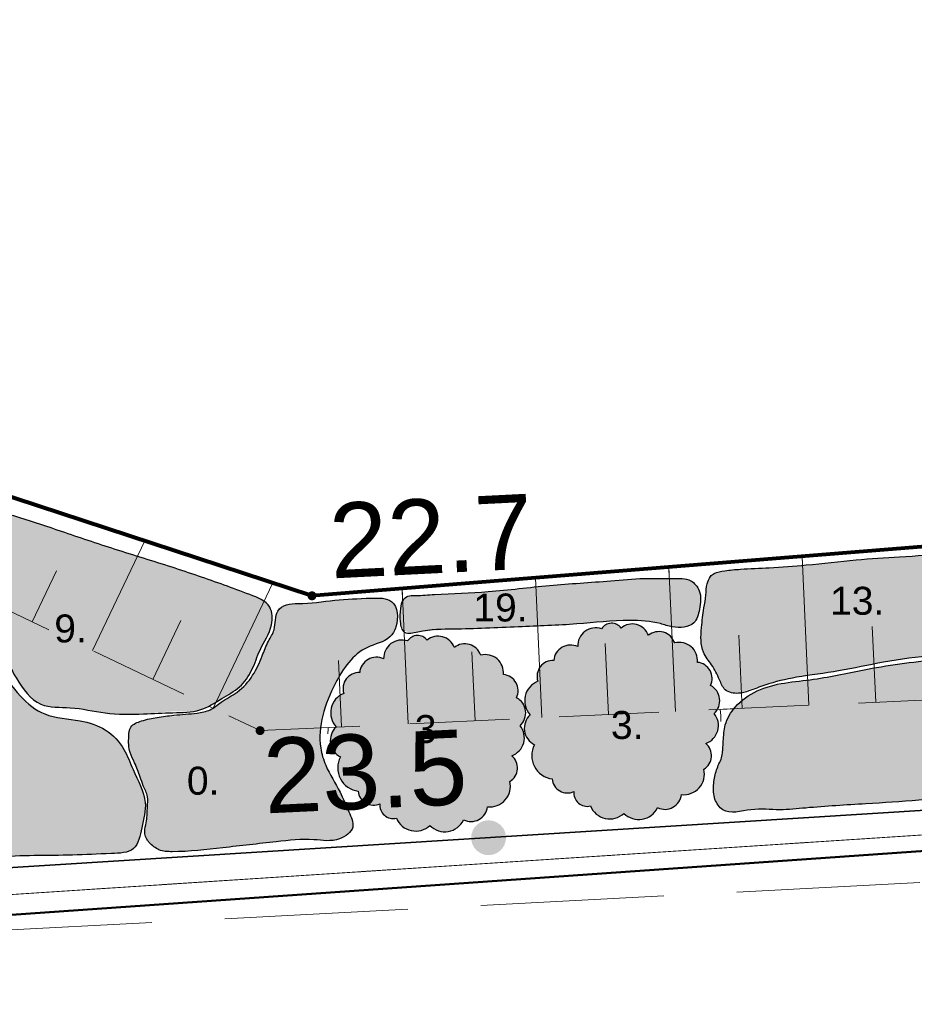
# Model space of a CAD drawing. Extents: x 5491059 to 5491327, y 5912942 to 5913063.
# Tile 35 of 49: x 5491215 to 5491224, y 5912983 to 5912992. Entities that reach past the tile are written whole.
import ezdxf

# ---------------------------------------------------------------- set-up
doc = ezdxf.new("R2010")
doc.units = 0
for name, pattern in [('ACAD_ISO10W100', [18, 12, -3, 0, -3]), ('DGN Style 3', [2.568211, 1.834436, -0.733774]), ('PRZER1-1', [1, 0.5, -0.5]), ('PRZER2-1', [1.5, 1, -0.5]), ('PRZER3-1', [2, 1.5, -0.5])]:
    doc.linetypes.add(name, pattern=pattern)
doc.layers.get('0').update_dxf_attribs({"linetype": 'CONTINUOUS'})
for name, color, linetype in [('AK_faszyna', 7, 'CONTINUOUS'), ('AK_pomocnicza', 7, 'CONTINUOUS'), ('AK_rośliny', 7, 'CONTINUOUS')]:
    doc.layers.add(name, color=color, linetype=linetype)
for name, color, linetype, lineweight in [('GESBZO', 7, 'CONTINUOUS', 50), ('GESDZI', 7, 'CONTINUOUS', 18), ('GESKKL', 82, 'CONTINUOUS', 18), ('GESUZY', 96, 'CONTINUOUS', 18), ('GSLKOG', 7, 'CONTINUOUS', 35), ('GSPWPN', 7, 'CONTINUOUS', 13), ('GSPWPN_O', 7, 'CONTINUOUS', 13), ('GSSWWS', 141, 'CONTINUOUS', 18), ('GSSZSN', 7, 'CONTINUOUS', 18)]:
    doc.layers.add(name, color=color, linetype=linetype, lineweight=lineweight)
doc.styles.add('Arial', font='arial.ttf')
doc.styles.get("Standard").update_dxf_attribs({"font": 'txt.shx'})
doc.linetypes.add('OGRODZENIE2', pattern='A,6.35,-2.54,[132,ltypeshp.shx,S=2.54,R=0,X=-2.54,Y=0],-2.54,25.4', length=36.83)

# ---------------------------------------------------------------- blocks, each defined once
blk = doc.blocks.new('D_GSPWPN1')
blk.add_hatch(color=0).paths.add_polyline_path([(-0.045, 0), (-0.043467, -0.011647), (-0.038971, -0.0225), (-0.03182, -0.03182), (-0.0225, -0.038971), (-0.011647, -0.043467), (0, -0.045), (0.011647, -0.043467), (0.0225, -0.038971), (0.03182, -0.03182), (0.038971, -0.0225), (0.043467, -0.011647), (0.045, 0), (0.043467, 0.011647), (0.038971, 0.0225), (0.03182, 0.03182), (0.0225, 0.038971), (0.011647, 0.043467), (0, 0.045), (-0.011647, 0.043467), (-0.0225, 0.038971), (-0.03182, 0.03182), (-0.038971, 0.0225), (-0.043467, 0.011647)])
blk = doc.blocks.new('D_KOLO')
blk.add_hatch(color=0).paths.add_polyline_path([(-0.175, 0), (-0.169037, -0.045293), (-0.151554, -0.0875), (-0.123744, -0.123744), (-0.0875, -0.151554), (-0.045293, -0.169037), (0, -0.175), (0.045293, -0.169037), (0.0875, -0.151554), (0.123744, -0.123744), (0.151554, -0.0875), (0.169037, -0.045293), (0.175, 0), (0.169037, 0.045293), (0.151554, 0.0875), (0.123744, 0.123744), (0.0875, 0.151554), (0.045293, 0.169037), (0, 0.175), (-0.045293, 0.169037), (-0.0875, 0.151554), (-0.123744, 0.123744), (-0.151554, 0.0875), (-0.169037, 0.045293)])

msp = doc.modelspace()

# ---------------------------------------------------------------- hatches: boundary and pattern name
at = {"layer": 'AK_rośliny', "linetype": 'Continuous', "lineweight": -3, "true_color": 0xdfd1a7, "transparency": 33554534}
h = msp.add_hatch(color=9, dxfattribs=at)
h.dxf.hatch_style = 1
edge = h.paths.add_edge_path()
edge.add_spline(control_points=[(5491214.23253, 5912987.53768), (5491214.27548, 5912987.56327), (5491214.38389, 5912987.62787), (5491214.60922, 5912987.57746), (5491214.93017, 5912987.50314), (5491215.32554, 5912987.39109), (5491215.80104, 5912987.23081), (5491216.30725, 5912987.05852), (5491216.85303, 5912986.8951), (5491217.30863, 5912986.73837), (5491217.6281, 5912986.6198), (5491217.87167, 5912986.52643), (5491217.87973, 5912986.2642), (5491217.74534, 5912986.0818), (5491217.67969, 5912985.85501), (5491217.55302, 5912985.6744), (5491217.35467, 5912985.57025), (5491217.14888, 5912985.42461), (5491216.86638, 5912985.45447), (5491216.55515, 5912985.40506), (5491216.20433, 5912985.41202), (5491215.87398, 5912985.49556), (5491215.51305, 5912985.46795), (5491215.30463, 5912985.76372), (5491215.15537, 5912986.0678), (5491215.04103, 5912986.40467), (5491214.76493, 5912986.70908), (5491214.42418, 5912986.86953), (5491214.20671, 5912987.04522), (5491214.0226, 5912987.06254), (5491214.01107, 5912987.19659), (5491214.11451, 5912987.27785), (5491214.15566, 5912987.41638), (5491214.20747, 5912987.49813), (5491214.23253, 5912987.53768)], knot_values=[0, 0, 0, 0, 0.1458089, 0.3679742, 0.649247, 1.1534198, 1.5909335, 2.1574934, 2.7548344, 3.3072482, 3.5814273, 3.8174699, 3.9928029, 4.2710631, 4.486941, 4.6968721, 4.9087123, 5.1557767, 5.4249558, 5.7221374, 6.1079936, 6.4602843, 6.7559914, 7.1149638, 7.4268782, 7.7998212, 8.1635865, 8.625373, 8.9103346, 9.0143086, 9.102221, 9.2346721, 9.384402, 9.5246814, 9.5246814, 9.5246814, 9.5246814], degree=3, periodic=0)
at = {"layer": 'AK_rośliny', "linetype": 'Continuous', "lineweight": -3, "true_color": 0x008e74, "transparency": 33554534}
h = msp.add_hatch(color=124, dxfattribs=at)
h.dxf.hatch_style = 1
edge = h.paths.add_edge_path()
edge.add_spline(control_points=[(5491213.09593, 5912985.90935), (5491213.16437, 5912985.91948), (5491213.33421, 5912985.9446), (5491213.62994, 5912985.90842), (5491213.93537, 5912985.77704), (5491214.20608, 5912985.57316), (5491214.34394, 5912985.30345), (5491214.43929, 5912985.02243), (5491214.38815, 5912984.74145), (5491214.38129, 5912984.42555), (5491214.14181, 5912984.26345), (5491214.11781, 5912983.91179), (5491214.6277, 5912983.90146), (5491215.13015, 5912984.00907), (5491215.7602, 5912983.9933), (5491216.19103, 5912984.01758), (5491216.51748, 5912984.02608), (5491216.56539, 5912984.29451), (5491216.63659, 5912984.56215), (5491216.4855, 5912984.81908), (5491216.39442, 5912985.08288), (5491216.21095, 5912985.27679), (5491215.9199, 5912985.36837), (5491215.59882, 5912985.37386), (5491215.32046, 5912985.60145), (5491215.11182, 5912985.91709), (5491214.98577, 5912986.32668), (5491214.71211, 5912986.65352), (5491214.37955, 5912986.83817), (5491214.06249, 5912987.05714), (5491213.68862, 5912987.00455), (5491213.35619, 5912986.93835), (5491213.09807, 5912986.81715), (5491212.82403, 5912986.7191), (5491212.76913, 5912986.45607), (5491212.86583, 5912986.26459), (5491212.95852, 5912986.10636), (5491212.97303, 5912985.97708), (5491213.03129, 5912985.8949), (5491213.07724, 5912985.90518), (5491213.09593, 5912985.90935)], knot_values=[0, 0, 0, 0, 0.2071171, 0.5140041, 0.8778674, 1.1974764, 1.5046233, 1.774722, 2.0648258, 2.3598963, 2.6571017, 2.8704345, 3.2051211, 3.8343638, 4.5971223, 4.9862528, 5.2128302, 5.4384837, 5.692202, 6.0453169, 6.2669534, 6.5364454, 6.8041349, 7.1652269, 7.4678332, 7.8339785, 8.2927109, 8.7415423, 9.0639613, 9.4406757, 9.8487282, 10.1381583, 10.458087, 10.7195401, 10.9431113, 11.1589008, 11.3565903, 11.47955, 11.5577325, 11.6113136, 11.6113136, 11.6113136, 11.6113136], degree=3, periodic=0)
at = {"layer": 'AK_rośliny', "linetype": 'Continuous', "lineweight": -3, "true_color": 0x55764c, "transparency": 33554534}
h = msp.add_hatch(color=87, dxfattribs=at)
h.dxf.hatch_style = 1
edge = h.paths.add_edge_path()
edge.add_spline(control_points=[(5491222.26193, 5912986.79465), (5491222.24816, 5912986.77044), (5491222.21501, 5912986.71218), (5491222.22014, 5912986.59999), (5491222.18864, 5912986.45688), (5491222.17343, 5912986.30464), (5491222.16183, 5912986.15637), (5491222.18452, 5912986.02029), (5491222.28234, 5912985.90637), (5491222.34671, 5912985.77904), (5491222.39876, 5912985.6396), (5491222.53894, 5912985.60665), (5491222.66234, 5912985.67286), (5491222.85983, 5912985.71483), (5491223.15385, 5912985.80272), (5491223.55783, 5912985.83822), (5491224.01046, 5912985.94779), (5491224.4683, 5912986.00372), (5491224.88514, 5912986.02942), (5491225.23237, 5912986.04334), (5491225.48201, 5912986.09602), (5491225.68053, 5912986.05469), (5491225.76461, 5912986.15808), (5491225.81126, 5912986.26576), (5491225.80623, 5912986.42744), (5491225.79882, 5912986.61386), (5491225.68401, 5912986.76839), (5491225.64546, 5912986.91764), (5491225.59478, 5912987.09245), (5491225.33882, 5912987.08686), (5491225.05362, 5912987.01154), (5491224.63106, 5912987.02172), (5491224.17837, 5912986.9916), (5491223.69823, 5912986.96354), (5491223.26489, 5912986.90948), (5491222.87817, 5912986.88112), (5491222.60482, 5912986.87104), (5491222.42063, 5912986.85526), (5491222.32266, 5912986.8389), (5491222.27749, 5912986.81185), (5491222.26721, 5912986.80049), (5491222.26193, 5912986.79465)], knot_values=[0, 0, 0, 0, 0.0821701, 0.1977968, 0.3257334, 0.5226155, 0.6552612, 0.7727346, 0.9242008, 1.0924652, 1.207976, 1.3464019, 1.4558333, 1.6230159, 1.9488366, 2.3755317, 2.8332939, 3.3445717, 3.7552535, 4.0900236, 4.3763773, 4.5405391, 4.6242367, 4.7492994, 4.8889418, 5.1033992, 5.294694, 5.4414461, 5.5785156, 5.7816082, 6.0800102, 6.514448, 7.01587, 7.4509849, 7.9544663, 8.325785, 8.6145427, 8.7731083, 8.8836616, 8.9058556, 8.9293633, 8.9293633, 8.9293633, 8.9293633], degree=3, periodic=0)
at = {"layer": 'AK_rośliny', "linetype": 'Continuous', "lineweight": -3, "true_color": 0xf1e19b, "transparency": 33554534}
h = msp.add_hatch(color=41, dxfattribs=at)
h.dxf.hatch_style = 1
edge = h.paths.add_edge_path()
edge.add_spline(control_points=[(5491219.29764, 5912986.60367), (5491219.27403, 5912986.60398), (5491219.2312, 5912986.60455), (5491219.17048, 5912986.55527), (5491219.15695, 5912986.45826), (5491219.14211, 5912986.3511), (5491219.20197, 5912986.22036), (5491219.423, 5912986.24923), (5491219.77734, 5912986.27387), (5491220.31946, 5912986.2873), (5491220.90535, 5912986.30974), (5491221.37568, 5912986.36461), (5491221.70457, 5912986.34516), (5491221.90366, 5912986.27244), (5491222.10742, 5912986.28473), (5491222.15827, 5912986.47989), (5491222.17638, 5912986.6376), (5491222.05834, 5912986.78195), (5491221.84372, 5912986.76896), (5491221.58265, 5912986.78118), (5491221.16838, 5912986.73892), (5491220.64854, 5912986.71211), (5491220.06226, 5912986.63385), (5491219.61456, 5912986.62388), (5491219.36877, 5912986.60363), (5491219.3019, 5912986.60367), (5491219.29764, 5912986.60367)], knot_values=[0, 0, 0, 0, 0.0689209, 0.1250308, 0.2164777, 0.3478866, 0.4590799, 0.5791978, 0.9397762, 1.5859398, 2.1739682, 2.7039923, 3.0124686, 3.1364965, 3.3565469, 3.5018652, 3.6887345, 3.8192452, 3.9990052, 4.288274, 4.622189, 5.2375648, 5.8542204, 6.3926434, 6.5804403, 6.5932366, 6.5932366, 6.5932366, 6.5932366], degree=3, periodic=0)
at = {"layer": 'AK_rośliny', "linetype": 'Continuous', "lineweight": -3, "true_color": 0xb35a66, "transparency": 33554534}
h = msp.add_hatch(color=13, dxfattribs=at)
h.dxf.hatch_style = 1
edge = h.paths.add_edge_path()
edge.add_spline(control_points=[(5491216.64098, 5912984.12746), (5491216.67124, 5912984.09927), (5491216.73492, 5912984.03995), (5491217.00045, 5912984.03207), (5491217.384, 5912984.07846), (5491217.85809, 5912984.13014), (5491218.24961, 5912984.17605), (5491218.51899, 5912984.123), (5491218.71785, 5912984.26974), (5491218.62604, 5912984.45937), (5491218.54745, 5912984.66067), (5491218.41383, 5912984.85992), (5491218.33419, 5912985.12091), (5491218.36492, 5912985.41436), (5491218.51035, 5912985.7661), (5491218.72747, 5912986.08836), (5491219.03327, 5912986.14183), (5491219.14306, 5912986.32338), (5491219.1202, 5912986.58466), (5491218.79619, 5912986.57531), (5491218.50139, 5912986.5625), (5491218.2156, 5912986.51719), (5491218.01576, 5912986.52475), (5491217.88876, 5912986.43578), (5491217.91634, 5912986.27341), (5491217.82341, 5912986.13928), (5491217.76675, 5912985.98044), (5491217.68354, 5912985.79563), (5491217.53865, 5912985.63116), (5491217.37168, 5912985.55241), (5491217.2558, 5912985.44643), (5491217.08582, 5912985.42184), (5491216.91176, 5912985.38777), (5491216.71976, 5912985.38999), (5491216.57841, 5912985.35434), (5491216.44375, 5912985.30474), (5491216.43122, 5912985.16693), (5491216.43255, 5912985.04376), (5491216.50129, 5912984.9156), (5491216.54313, 5912984.80442), (5491216.58066, 5912984.68973), (5491216.63167, 5912984.59524), (5491216.61887, 5912984.47287), (5491216.61885, 5912984.36406), (5491216.5961, 5912984.2716), (5491216.59094, 5912984.20214), (5491216.61763, 5912984.15848), (5491216.63478, 5912984.13569), (5491216.64098, 5912984.12746)], knot_values=[0, 0, 0, 0, 0.1200919, 0.2527585, 0.7614969, 1.3009482, 1.6791577, 1.9364627, 2.1125066, 2.2688258, 2.4856996, 2.7910271, 2.9709904, 3.2960253, 3.6453931, 4.1258707, 4.3718301, 4.4923261, 4.7457609, 4.9559125, 5.3208238, 5.6898987, 5.8080299, 5.9133083, 6.1040981, 6.2313807, 6.3920788, 6.6096445, 6.8373883, 7.0293588, 7.1602264, 7.295155, 7.5295262, 7.6987097, 7.8601672, 7.982548, 8.0776637, 8.2408951, 8.3527887, 8.5058025, 8.5979061, 8.7162299, 8.81715, 8.9581267, 9.0421796, 9.1042316, 9.1591134, 9.1901727, 9.1901727, 9.1901727, 9.1901727], degree=3, periodic=0)
at = {"layer": 'AK_rośliny', "linetype": 'OGRODZENIE2', "lineweight": -3, "true_color": 0x6da56f, "transparency": 33554534}
h = msp.add_hatch(color=115, dxfattribs=at)
edge = h.paths.add_edge_path()
edge.add_arc((5491220.85967, 5912985.938), 0.16906, 64.940351, 174.940351)
edge.add_arc((5491220.68431, 5912985.79269), 0.16037, 87.511802, 197.511802)
edge.add_arc((5491220.61095, 5912985.54978), 0.21029, 112.237293, 222.237293)
edge.add_arc((5491220.58136, 5912985.27353), 0.18466, 133.067048, 243.067048)
edge.add_arc((5491220.7072, 5912984.99967), 0.23625, 152.46213, 262.462129)
edge.add_arc((5491220.82869, 5912984.77866), 0.15305, 184.945169, 294.945169)
edge.add_arc((5491221.02674, 5912984.62543), 0.13429, 173.821073, 283.821073)
edge.add_arc((5491221.25273, 5912984.57598), 0.21013, 202.658861, 312.658861)
edge.add_arc((5491221.54357, 5912984.568), 0.20859, 224.631988, 334.631987)
edge.add_arc((5491221.80578, 5912984.62765), 0.16626, 243.674375, 353.674376)
edge.add_arc((5491221.9942, 5912984.81489), 0.20685, 263.568846, 373.568846)
edge.add_arc((5491222.11475, 5912984.99873), 0.15746, 300.75783, 410.75783)
edge.add_arc((5491222.15074, 5912985.30006), 0.19032, 289.527705, 399.527705)
edge.add_arc((5491222.18186, 5912985.54908), 0.17245, 312.130303, 422.130302)
edge.add_arc((5491222.11534, 5912985.77148), 0.16291, 334.571298, 444.571298)
edge.add_arc((5491221.9493, 5912985.95107), 0.18229, 354.522542, 464.522542)
edge.add_arc((5491221.74464, 5912986.07361), 0.16784, 18.737453, 128.737453)
edge.add_arc((5491221.47748, 5912986.14526), 0.17262, 20.081415, 130.081415)
edge.add_arc((5491221.27082, 5912986.20541), 0.11957, 36.984498, 146.984497)
edge.add_arc((5491221.11374, 5912986.09708), 0.18255, 71.86282, 181.86282)
h = msp.add_hatch(color=115, dxfattribs=at)
edge = h.paths.add_edge_path()
edge.add_arc((5491218.91615, 5912985.81587), 0.16906, 64.940351, 174.940351)
edge.add_arc((5491218.74078, 5912985.67056), 0.16037, 87.511802, 197.511802)
edge.add_arc((5491218.66743, 5912985.42765), 0.21029, 112.237293, 222.237293)
edge.add_arc((5491218.63783, 5912985.15139), 0.18466, 133.067048, 243.067048)
edge.add_arc((5491218.76367, 5912984.87754), 0.23625, 152.46213, 262.462129)
edge.add_arc((5491218.88516, 5912984.65652), 0.15305, 184.945169, 294.945169)
edge.add_arc((5491219.08321, 5912984.5033), 0.13429, 173.821072, 283.821073)
edge.add_arc((5491219.3092, 5912984.45385), 0.21013, 202.658861, 312.658861)
edge.add_arc((5491219.60004, 5912984.44587), 0.20859, 224.631988, 334.631987)
edge.add_arc((5491219.86225, 5912984.50552), 0.16626, 243.674375, 353.674375)
edge.add_arc((5491220.05067, 5912984.69275), 0.20685, 263.568846, 373.568846)
edge.add_arc((5491220.17122, 5912984.8766), 0.15746, 300.75783, 410.75783)
edge.add_arc((5491220.20722, 5912985.17793), 0.19032, 289.527705, 399.527705)
edge.add_arc((5491220.23833, 5912985.42695), 0.17245, 312.130303, 422.130302)
edge.add_arc((5491220.17181, 5912985.64935), 0.16291, 334.571298, 444.571298)
edge.add_arc((5491220.00577, 5912985.82893), 0.18229, 354.522542, 464.522542)
edge.add_arc((5491219.80111, 5912985.95148), 0.16784, 18.737453, 128.737453)
edge.add_arc((5491219.53396, 5912986.02313), 0.17262, 20.081415, 130.081415)
edge.add_arc((5491219.3273, 5912986.08328), 0.11957, 36.984498, 146.984498)
edge.add_arc((5491219.17021, 5912985.97495), 0.18255, 71.86282, 181.86282)
at = {"layer": 'AK_rośliny', "linetype": 'Continuous', "lineweight": -3, "true_color": 0x008e74, "transparency": 33554534}
h = msp.add_hatch(color=124, dxfattribs=at)
h.dxf.hatch_style = 1
edge = h.paths.add_edge_path()
edge.add_spline(control_points=[(5491222.36755, 5912984.9628), (5491222.34876, 5912984.92275), (5491222.31023, 5912984.84065), (5491222.28813, 5912984.70344), (5491222.29162, 5912984.56465), (5491222.40931, 5912984.39178), (5491222.67837, 5912984.48189), (5491222.94512, 5912984.44612), (5491223.33215, 5912984.48925), (5491223.9699, 5912984.52232), (5491225.06159, 5912984.60802), (5491226.23052, 5912984.65835), (5491227.35183, 5912984.74865), (5491228.18572, 5912984.81603), (5491228.90321, 5912984.82097), (5491229.3012, 5912984.84369), (5491229.60087, 5912984.89621), (5491229.46499, 5912985.18242), (5491229.21765, 5912985.2708), (5491229.08364, 5912985.54081), (5491228.92076, 5912985.75888), (5491228.97149, 5912986.02), (5491228.71177, 5912986.19197), (5491228.34765, 5912986.07192), (5491227.96464, 5912985.93482), (5491227.5506, 5912985.77507), (5491227.19218, 5912985.66407), (5491226.78151, 5912985.68846), (5491226.39106, 5912985.85294), (5491225.82742, 5912986.0841), (5491225.19866, 5912986.00116), (5491224.4997, 5912985.96704), (5491223.89793, 5912985.88658), (5491223.28902, 5912985.75069), (5491222.81338, 5912985.71267), (5491222.51155, 5912985.51407), (5491222.39797, 5912985.32357), (5491222.39203, 5912985.1721), (5491222.38645, 5912985.07781), (5491222.38108, 5912985.01694), (5491222.37269, 5912984.98336), (5491222.36755, 5912984.9628)], knot_values=[0, 0, 0, 0, 0.1321453, 0.2708734, 0.4127553, 0.5440954, 0.826684, 1.1163372, 1.3772406, 1.9807877, 3.0404078, 4.656496, 5.495163, 6.4073103, 7.1900936, 7.5772108, 7.7158776, 7.9394985, 8.2202468, 8.5292875, 8.7921829, 9.0132191, 9.2329155, 9.5743245, 10.1017402, 10.4774483, 10.903416, 11.2146288, 11.6876283, 12.1684372, 13.0175173, 13.5272816, 14.2803228, 14.8283893, 15.4080163, 15.6766306, 15.8802497, 16.0449706, 16.1242934, 16.1644842, 16.2279233, 16.2279233, 16.2279233, 16.2279233], degree=3, periodic=0)

# ---------------------------------------------------------------- linework, layer by layer
at = {"color": 251, "linetype": 'Continuous', "lineweight": 0, "true_color": 0x636466}
for p, q in [((5491218.27, 5912986.6, -0.02), (5491214.92, 5912987.7, -0.02)), ((5491218.27, 5912986.6, -0.02), (5491214.92, 5912987.7, -0.02)), ((5491227.48, 5912987.34, -0.02), (5491218.27, 5912986.6, -0.02)), ((5491223.17865, 5912986.9944, -0.02), (5491221.84315, 5912986.88709, -0.02)), ((5491223.18275, 5912986.90557, -0.02), (5491223.17865, 5912986.9944, -0.02)), ((5491221.84315, 5912986.88709, -0.02), (5491221.84838, 5912986.77355, -0.02)), ((5491219.17214, 5912986.67248, -0.02), (5491218.27, 5912986.6, -0.02)), ((5491219.17783, 5912986.54907, -0.02), (5491219.17214, 5912986.67248, -0.02)), ((5491217.27542, 5912985.47629, -0.02), (5491217.23495, 5912985.49559, -0.02)), ((5491222.50055, 5912985.46911, -0.02), (5491222.35819, 5912985.46255, -0.02)), ((5491218.43203, 5912985.28146, -0.02), (5491218.35622, 5912985.27796, -0.02)), ((5491204.74, 5912982.92, -0.02), (5491236.23, 5912984.98, -0.02))]:
    msp.add_line(p, q, dxfattribs=at)
at = {"color": 1, "linetype": 'DGN Style 3', "lineweight": 20}
msp.add_line((5491239.74732, 5912984.52792, 10.06), (5491203.03444, 5912982.6179, 10.06), dxfattribs=at)
at = {"color": 252, "linetype": 'Continuous', "lineweight": 0, "true_color": 0x939598}
for centre, start, end in [((5491221.36962, 5912985.34071, -0.02), 0, 7.02621), ((5491219.42609, 5912985.21857, -0.02), 176.380309, 180)]:
    msp.add_arc(centre, 0.99605, start, end, dxfattribs=at)
at = {"layer": 'AK_faszyna', "color": 39, "linetype": 'ACAD_ISO10W100', "lineweight": 80, "true_color": 0x5a3624, "transparency": 33554559}
for p, q in [((5491218.27, 5912986.6, -0.02), (5491214.92, 5912987.7, -0.02)), ((5491227.48, 5912987.34, -0.02), (5491218.27, 5912986.6, -0.02))]:
    msp.add_line(p, q, dxfattribs=at)
at = {"layer": 'AK_pomocnicza', "linetype": 'Continuous', "lineweight": -3}
for points in [[(5491214.23253, 5912987.53768, -0.02), (5491214.36442, 5912987.59984, -0.02), (5491214.58591, 5912987.58243, -0.02), (5491214.85965, 5912987.51778, -0.02), (5491215.34492, 5912987.38103, -0.02), (5491215.76051, 5912987.24427, -0.02), (5491216.29804, 5912987.06524, -0.02), (5491216.86792, 5912986.88621, -0.02), (5491217.39052, 5912986.70719, -0.02), (5491217.64762, 5912986.61192, -0.02), (5491217.8467, 5912986.48511, -0.02), (5491217.86413, 5912986.31064, -0.02), (5491217.74966, 5912986.05702, -0.02), (5491217.6676, 5912985.85735, -0.02), (5491217.54317, 5912985.68827, -0.02), (5491217.36648, 5912985.5714, -0.02), (5491217.14748, 5912985.45702, -0.02), (5491216.8775, 5912985.42923, -0.02), (5491216.58258, 5912985.41724, -0.02), (5491216.19685, 5912985.42719, -0.02), (5491215.84845, 5912985.4794, -0.02), (5491215.5548, 5912985.51421, -0.02), (5491215.30843, 5912985.7753, -0.02), (5491215.16892, 5912986.05427, -0.02), (5491215.01712, 5912986.39492, -0.02), (5491214.77525, 5912986.66663, -0.02), (5491214.38455, 5912986.91279, -0.02), (5491214.1332, 5912987.04706, -0.02), (5491214.03615, 5912987.08436, -0.02), (5491214.02371, 5912987.17139, -0.02), (5491214.09836, 5912987.28079, -0.02), (5491214.16286, 5912987.41592, -0.02), (5491214.23253, 5912987.53768, -0.02)], [(5491213.09593, 5912985.90935, -0.02), (5491213.30178, 5912985.93221, -0.02), (5491213.60675, 5912985.89793, -0.02), (5491213.94221, 5912985.757, -0.02), (5491214.19, 5912985.55513, -0.02), (5491214.34248, 5912985.2885, -0.02), (5491214.41499, 5912985.02832, -0.02), (5491214.39593, 5912984.73884, -0.02), (5491214.33875, 5912984.44936, -0.02), (5491214.1634, 5912984.2094, -0.02), (5491214.15958, 5912983.9961, -0.02), (5491214.48361, 5912983.91231, -0.02), (5491215.10915, 5912983.9805, -0.02), (5491215.87156, 5912984.00336, -0.02), (5491216.26039, 5912984.01859, -0.02), (5491216.48149, 5912984.06811, -0.02), (5491216.56536, 5912984.2776, -0.02), (5491216.59967, 5912984.52899, -0.02), (5491216.47768, 5912984.86036, -0.02), (5491216.38619, 5912985.06223, -0.02), (5491216.1994, 5912985.25649, -0.02), (5491215.9478, 5912985.3479, -0.02), (5491215.59328, 5912985.41646, -0.02), (5491215.34931, 5912985.59548, -0.02), (5491215.14294, 5912985.89793, -0.02), (5491214.95615, 5912986.31691, -0.02), (5491214.66643, 5912986.65971, -0.02), (5491214.39577, 5912986.83492, -0.02), (5491214.06031, 5912987.00632, -0.02), (5491213.65242, 5912986.9949, -0.02), (5491213.31963, 5912986.95985, -0.02), (5491213.07298, 5912986.81207, -0.02), (5491212.84807, 5912986.67876, -0.02), (5491212.7947, 5912986.46165, -0.02), (5491212.87094, 5912986.25978, -0.02), (5491212.95481, 5912986.08076, -0.02), (5491212.98912, 5912985.96268, -0.02), (5491213.04249, 5912985.90555, -0.02), (5491213.09593, 5912985.90935, -0.02)], [(5491222.26193, 5912986.79465, -0.02), (5491222.22688, 5912986.72033, -0.02), (5491222.21515, 5912986.6053, -0.02), (5491222.1955, 5912986.47888, -0.02), (5491222.17215, 5912986.28339, -0.02), (5491222.16724, 5912986.15084, -0.02), (5491222.19118, 5912986.03583, -0.02), (5491222.27314, 5912985.90845, -0.02), (5491222.35206, 5912985.75984, -0.02), (5491222.40973, 5912985.65976, -0.02), (5491222.54329, 5912985.62336, -0.02), (5491222.64713, 5912985.64781, -0.02), (5491222.80736, 5912985.70525, -0.02), (5491223.12359, 5912985.78374, -0.02), (5491223.5455, 5912985.84743, -0.02), (5491223.99474, 5912985.93538, -0.02), (5491224.50164, 5912986.0021, -0.02), (5491224.91141, 5912986.0294, -0.02), (5491225.2453, 5912986.05366, -0.02), (5491225.53063, 5912986.07792, -0.02), (5491225.69454, 5912986.08702, -0.02), (5491225.75221, 5912986.14768, -0.02), (5491225.80078, 5912986.26293, -0.02), (5491225.80685, 5912986.40244, -0.02), (5491225.77649, 5912986.61474, -0.02), (5491225.68847, 5912986.78458, -0.02), (5491225.64294, 5912986.92409, -0.02), (5491225.58526, 5912987.04843, -0.02), (5491225.38493, 5912987.08179, -0.02), (5491225.0905, 5912987.03327, -0.02), (5491224.65644, 5912987.01507, -0.02), (5491224.15561, 5912986.99081, -0.02), (5491223.72155, 5912986.96048, -0.02), (5491223.22072, 5912986.90892, -0.02), (5491222.8504, 5912986.88163, -0.02), (5491222.56205, 5912986.86646, -0.02), (5491222.40421, 5912986.8513, -0.02), (5491222.29729, 5912986.82317, -0.02), (5491222.27856, 5912986.81126, -0.02), (5491222.26193, 5912986.79465, -0.02)], [(5491219.29764, 5912986.60367, -0.02), (5491219.22917, 5912986.59579, -0.02), (5491219.18534, 5912986.56075, -0.02), (5491219.15904, 5912986.47317, -0.02), (5491219.15612, 5912986.34179, -0.02), (5491219.1993, 5912986.23309, -0.02), (5491219.33144, 5912986.23669, -0.02), (5491219.69083, 5912986.26589, -0.02), (5491220.33657, 5912986.28924, -0.02), (5491220.92387, 5912986.31844, -0.02), (5491221.45274, 5912986.35347, -0.02), (5491221.75954, 5912986.32136, -0.02), (5491221.87934, 5912986.28924, -0.02), (5491222.09556, 5912986.33012, -0.02), (5491222.15108, 5912986.46441, -0.02), (5491222.14815, 5912986.65126, -0.02), (5491222.06342, 5912986.75052, -0.02), (5491221.88518, 5912986.77388, -0.02), (5491221.59591, 5912986.77388, -0.02), (5491221.26282, 5912986.75052, -0.02), (5491220.64922, 5912986.70381, -0.02), (5491220.03562, 5912986.6425, -0.02), (5491219.49798, 5912986.6133, -0.02), (5491219.31043, 5912986.60369, -0.02), (5491219.29764, 5912986.60367, -0.02)], [(5491216.64098, 5912984.12746, -0.02), (5491216.73727, 5912984.0557, -0.02), (5491216.86866, 5912984.03732, -0.02), (5491217.37589, 5912984.0765, -0.02), (5491217.91195, 5912984.13689, -0.02), (5491218.28961, 5912984.15727, -0.02), (5491218.54677, 5912984.16569, -0.02), (5491218.67747, 5912984.28364, -0.02), (5491218.63952, 5912984.43528, -0.02), (5491218.55099, 5912984.63326, -0.02), (5491218.40765, 5912984.90285, -0.02), (5491218.35706, 5912985.07556, -0.02), (5491218.37814, 5912985.39991, -0.02), (5491218.505, 5912985.72543, -0.02), (5491218.82541, 5912986.08348, -0.02), (5491219.0482, 5912986.18768, -0.02), (5491219.11112, 5912986.29045, -0.02), (5491219.06975, 5912986.54048, -0.02), (5491218.86277, 5912986.57688, -0.02), (5491218.49849, 5912986.55537, -0.02), (5491218.1309, 5912986.52228, -0.02), (5491218.01334, 5912986.5107, -0.02), (5491217.9289, 5912986.44783, -0.02), (5491217.89081, 5912986.26088, -0.02), (5491217.83452, 5912986.14673, -0.02), (5491217.77141, 5912985.99894, -0.02), (5491217.67537, 5912985.80372, -0.02), (5491217.52114, 5912985.63615, -0.02), (5491217.35887, 5912985.53357, -0.02), (5491217.25124, 5912985.45912, -0.02), (5491217.12043, 5912985.42604, -0.02), (5491216.88597, 5912985.40382, -0.02), (5491216.71954, 5912985.38287, -0.02), (5491216.56224, 5912985.34647, -0.02), (5491216.45627, 5912985.28526, -0.02), (5491216.43474, 5912985.19261, -0.02), (5491216.44793, 5912985.02991, -0.02), (5491216.49264, 5912984.92734, -0.02), (5491216.54894, 5912984.78506, -0.02), (5491216.58039, 5912984.69849, -0.02), (5491216.62179, 5912984.58764, -0.02), (5491216.62179, 5912984.48672, -0.02), (5491216.61185, 5912984.3461, -0.02), (5491216.59695, 5912984.26337, -0.02), (5491216.59754, 5912984.20133, -0.02), (5491216.6226, 5912984.1525, -0.02), (5491216.64098, 5912984.12746, -0.02)], [(5491222.36755, 5912984.9628, -0.02), (5491222.31688, 5912984.84076, -0.02), (5491222.29255, 5912984.70418, -0.02), (5491222.30668, 5912984.563, -0.02), (5491222.3844, 5912984.45712, -0.02), (5491222.66698, 5912984.45712, -0.02), (5491222.95664, 5912984.45712, -0.02), (5491223.21694, 5912984.47485, -0.02), (5491223.81905, 5912984.51644, -0.02), (5491224.87622, 5912984.58852, -0.02), (5491226.48955, 5912984.68278, -0.02), (5491227.32579, 5912984.74659, -0.02), (5491228.23589, 5912984.80758, -0.02), (5491229.01836, 5912984.82976, -0.02), (5491229.40405, 5912984.86303, -0.02), (5491229.53446, 5912984.91016, -0.02), (5491229.46787, 5912985.12363, -0.02), (5491229.24589, 5912985.29552, -0.02), (5491229.06833, 5912985.54846, -0.02), (5491228.9518, 5912985.78412, -0.02), (5491228.92678, 5912986.00374, -0.02), (5491228.75198, 5912986.13681, -0.02), (5491228.41346, 5912986.09245, -0.02), (5491227.91679, 5912985.91502, -0.02), (5491227.5644, 5912985.78472, -0.02), (5491227.15097, 5912985.68214, -0.02), (5491226.8402, 5912985.69877, -0.02), (5491226.39254, 5912985.8515, -0.02), (5491225.93749, 5912986.00676, -0.02), (5491225.08842, 5912986.00121, -0.02), (5491224.57994, 5912985.96515, -0.02), (5491223.83354, 5912985.86535, -0.02), (5491223.29474, 5912985.76496, -0.02), (5491222.72869, 5912985.64763, -0.02), (5491222.5095, 5912985.48495, -0.02), (5491222.40961, 5912985.30751, -0.02), (5491222.39019, 5912985.14394, -0.02), (5491222.38517, 5912985.06478, -0.02), (5491222.38096, 5912985.02481, -0.02), (5491222.36755, 5912984.9628, -0.02)]]:
    msp.add_spline(points, degree=3, dxfattribs=at)
at = {"layer": 'AK_rośliny', "linetype": 'Continuous', "lineweight": -3, "elevation": -0.02}
for points in [[(5491220.93128, 5912986.09115, 0.5205671), (5491220.69127, 5912985.95291, 0.5205671), (5491220.53137, 5912985.74443, 0.5205671), (5491220.45526, 5912985.40843, 0.5205671), (5491220.49772, 5912985.1089, 0.5205671), (5491220.67621, 5912984.76546, 0.5205671), (5491220.89323, 5912984.63989, 0.5205671), (5491221.05882, 5912984.49503, 0.5205671), (5491221.39512, 5912984.42145, 0.5205671), (5491221.73205, 5912984.47863, 0.5205671), (5491221.97103, 5912984.60933, 0.5205671), (5491222.19528, 5912984.86342, 0.5205671), (5491222.21436, 5912985.12069, 0.5205671), (5491222.29754, 5912985.42119, 0.5205671), (5491222.26247, 5912985.70153, 0.5205671), (5491222.13075, 5912985.93367, 0.5205671), (5491221.90359, 5912986.12753, 0.5205671), (5491221.63961, 5912986.20454, 0.5205671), (5491221.36633, 5912986.27734, 0.5205671), (5491221.17056, 5912986.27056, 0.5205671), (5491220.93128, 5912986.09115, 0.5205671)], [(5491218.98775, 5912985.96901, 0.5205671), (5491218.74775, 5912985.83078, 0.5205671), (5491218.58784, 5912985.6223, 0.5205671), (5491218.51174, 5912985.2863, 0.5205671), (5491218.55419, 5912984.98676, 0.5205671), (5491218.73268, 5912984.64333, 0.5205671), (5491218.94971, 5912984.51775, 0.5205671), (5491219.11529, 5912984.3729, 0.5205671), (5491219.45159, 5912984.29932, 0.5205671), (5491219.78852, 5912984.3565, 0.5205671), (5491220.0275, 5912984.4872, 0.5205671), (5491220.25175, 5912984.74128, 0.5205671), (5491220.27083, 5912984.99855, 0.5205671), (5491220.35401, 5912985.29906, 0.5205671), (5491220.31895, 5912985.5794, 0.5205671), (5491220.18723, 5912985.81153, 0.5205671), (5491219.96006, 5912986.0054, 0.5205671), (5491219.69608, 5912986.0824, 0.5205671), (5491219.42281, 5912986.15521, 0.5205671), (5491219.22704, 5912986.14843, 0.5205671), (5491218.98775, 5912985.96901, 0.5205671)]]:
    msp.add_lwpolyline(points, format="xyb", dxfattribs=at)
at = {"layer": 'GESBZO', "color": 252, "linetype": 'Continuous', "lineweight": 50, "true_color": 0x939598, "elevation": 10.18}
msp.add_lwpolyline([(5491231.41, 5912980.57), (5491228.7, 5912979.26), (5491207.02, 5912977.73), (5491205.91, 5912982.75), (5491230.04, 5912984.44)], close=True, dxfattribs=at)
at = {"layer": 'GESDZI', "color": 252, "linetype": 'Continuous', "lineweight": 18, "true_color": 0x939598, "elevation": 10.22}
msp.add_lwpolyline([(5491234.92, 5912987.71), (5491222.72, 5913013.04), (5491195.8, 5912999.17), (5491198.54, 5912994.11), (5491204.74, 5912982.92), (5491236.23, 5912984.98)], close=True, dxfattribs=at)
at = {"layer": 'GESDZI', "color": 252, "linetype": 'Continuous', "lineweight": 13, "true_color": 0x939598, "elevation": 10.22, "flags": 128}
msp.add_lwpolyline([(5491245.88014, 5912969.79957), (5491238.39, 5912985.1), (5491236.23, 5912984.98), (5491204.74, 5912982.92), (5491191.11, 5912982.06), (5491193.3213, 5912961.08015)], dxfattribs=at)
at = {"layer": 'GESKKL', "color": 252, "linetype": 'PRZER3-1', "lineweight": 13, "true_color": 0x939598, "elevation": 10.06}
msp.add_lwpolyline([(5491245.88014, 5912969.79957), (5491238.39, 5912985.1), (5491236.23, 5912984.98), (5491204.74, 5912982.92), (5491191.11, 5912982.06), (5491193.3213, 5912961.08015)], dxfattribs=at)
at = {"layer": 'GESUZY', "color": 252, "linetype": 'PRZER1-1', "lineweight": 18, "true_color": 0x939598, "elevation": 10.08}
msp.add_lwpolyline([(5491234.92, 5912987.71), (5491222.72, 5913013.04), (5491195.8, 5912999.17), (5491198.54, 5912994.11), (5491204.74, 5912982.92), (5491236.23, 5912984.98)], close=True, dxfattribs=at)
at = {"layer": 'GESUZY', "color": 252, "linetype": 'PRZER1-1', "lineweight": 13, "true_color": 0x939598, "elevation": 10.08}
msp.add_lwpolyline([(5491245.88014, 5912969.79957), (5491238.39, 5912985.1), (5491236.23, 5912984.98), (5491204.74, 5912982.92), (5491191.11, 5912982.06), (5491193.3213, 5912961.08015)], dxfattribs=at)
at = {"layer": 'GSLKOG', "color": 252, "linetype": 'Continuous', "lineweight": 35, "true_color": 0x939598, "elevation": 10.18}
msp.add_lwpolyline([(5491191.60845, 5912976.85074), (5491191.0275, 5912982.35632), (5491226.59455, 5912984.5886), (5491229.9755, 5912984.79827)], dxfattribs=at)
at = {"layer": 'GSSWWS', "color": 252, "linetype": 'Continuous', "lineweight": 18, "true_color": 0x939598, "elevation": 10.06}
msp.add_lwpolyline([(5491207.66, 5912988.8), (5491209.36, 5912988.05), (5491214.92, 5912987.7), (5491218.27, 5912986.6), (5491227.48, 5912987.34), (5491229.29, 5912988.44), (5491229.81, 5912991.17), (5491228.58, 5912993.41), (5491223.98, 5912998.65), (5491221.52, 5913001.15), (5491216.98, 5913002.52), (5491211.32, 5913000.97), (5491206.02, 5912997.8), (5491204.48, 5912996.04), (5491205.61, 5912992.1)], close=True, dxfattribs=at)
at = {"layer": 'GSSZSN', "color": 251, "linetype": 'PRZER2-1', "lineweight": 18, "true_color": 0x636466, "elevation": 10.06}
for points in [[(5491207.31, 5912987.84), (5491209.07, 5912986.94), (5491214.73, 5912986.69), (5491217.75, 5912985.25), (5491227.94, 5912985.72), (5491231.16, 5912987.34), (5491231.59, 5912990.97), (5491230.24, 5912993.96), (5491224.86, 5912998.84), (5491222.76, 5913002.47), (5491217.03, 5913003.7), (5491211.32, 5913002.67), (5491204.91, 5912998.73), (5491202.83, 5912996.12), (5491204.78, 5912991.64)], [(5491207.66, 5912988.8), (5491209.36, 5912988.05), (5491214.92, 5912987.7), (5491218.27, 5912986.6), (5491227.48, 5912987.34), (5491229.29, 5912988.44), (5491229.81, 5912991.17), (5491228.58, 5912993.41), (5491223.98, 5912998.65), (5491221.52, 5913001.15), (5491216.98, 5913002.52), (5491211.32, 5913000.97), (5491206.02, 5912997.8), (5491204.48, 5912996.04), (5491205.61, 5912992.1)]]:
    msp.add_lwpolyline(points, close=True, dxfattribs=at)
at = {"layer": 'GSSZSN', "color": 251, "linetype": 'Continuous', "lineweight": 18, "true_color": 0x636466, "elevation": 10.06}
for points in [[(5491216.06982, 5912986.05114), (5491216.59394, 5912987.15035)], [(5491223.24741, 5912985.50356), (5491223.17865, 5912986.9944)], [(5491215.46549, 5912986.3393), (5491215.70906, 5912986.85012)], [(5491221.90981, 5912985.44187), (5491221.84315, 5912986.88709)], [(5491220.5722, 5912985.38017), (5491220.50764, 5912986.77979)], [(5491217.27848, 5912985.47483), (5491217.87658, 5912986.72918)], [(5491219.23459, 5912985.31847), (5491219.17214, 5912986.67248)], [(5491216.67415, 5912985.76299), (5491216.95471, 5912986.35138)], [(5491223.91622, 5912985.53441), (5491223.88131, 5912986.29123)], [(5491222.57861, 5912985.47271), (5491222.54475, 5912986.20673)], [(5491221.241, 5912985.41102), (5491221.2082, 5912986.12223)], [(5491218.56579, 5912985.28763), (5491218.53509, 5912985.95323)], [(5491219.90339, 5912985.34932), (5491219.87164, 5912986.03773)]]:
    msp.add_lwpolyline(points, dxfattribs=at)

# ---------------------------------------------------------------- block references
at = {"layer": 'GSLKOG', "color": 252, "linetype": 'Continuous', "lineweight": 35, "true_color": 0x939598, "rotation": 3.591329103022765}
msp.add_blockref('D_KOLO', (5491220.03893, 5912984.17715, 10.18), dxfattribs=at)
msp.add_blockref('D_KOLO', (5491220.03893, 5912984.17715, 10.18), dxfattribs=at)
at = {"layer": 'GSPWPN', "color": 252, "linetype": 'Continuous', "lineweight": 13, "true_color": 0x939598}
for p in [(5491218.27, 5912986.6, 10.08), (5491217.75, 5912985.25, 10.08)]:
    msp.add_blockref('D_GSPWPN1', p, dxfattribs=at)

# ---------------------------------------------------------------- texts
at = {"layer": 'AK_rośliny', "linetype": 'Continuous', "lineweight": -3, "char_height": 0.28, "attachment_point": 1}
for s, width, gutter_width, insert in [('{\\fArial|b0|i0|c238|p34;13. }', 1.6045325, 1.18226, (5491223.45926, 5912986.6903, -0.02)), ('{\\fArial|b0|i0|c238|p34;19. }', 1.6045325, 1.18226, (5491219.88607, 5912986.62301, -0.02)), ('{\\fArial|b0|i0|c238|p34;9. }', 1.6045325, 1.18226, (5491215.68826, 5912986.41324, -0.02)), ('{\\fArial|b0|i0|c238|p34;3.}', 2.4022266, 1.77002, (5491221.26429, 5912985.44664, -0.02)), ('{\\fArial|b0|i0|c238|p34;3}', 2.4022266, 1.77002, (5491219.29941, 5912985.40589, -0.02)), ('{\\fArial|b0|i0|c238|p34;0. }', 1.6045325, 1.18226, (5491217.01663, 5912984.88835, -0.02))]:
    msp.add_mtext_dynamic_manual_height_columns(s, width=width, gutter_width=gutter_width, heights=[0], dxfattribs=dict(at, insert=insert))
at = {"layer": 'GSPWPN_O', "color": 251, "linetype": 'Continuous', "lineweight": 0, "true_color": 0x636466, "style": 'Arial'}
for s, rotation, p in [('22.7', 2.851676, (5491218.46373, 5912986.77365)), ('23.5', 2.705947, (5491217.80193, 5912984.42018))]:
    msp.add_text(s, height=0.75, rotation=rotation, dxfattribs=at).set_placement(p)

doc.saveas('drawing.dxf')
